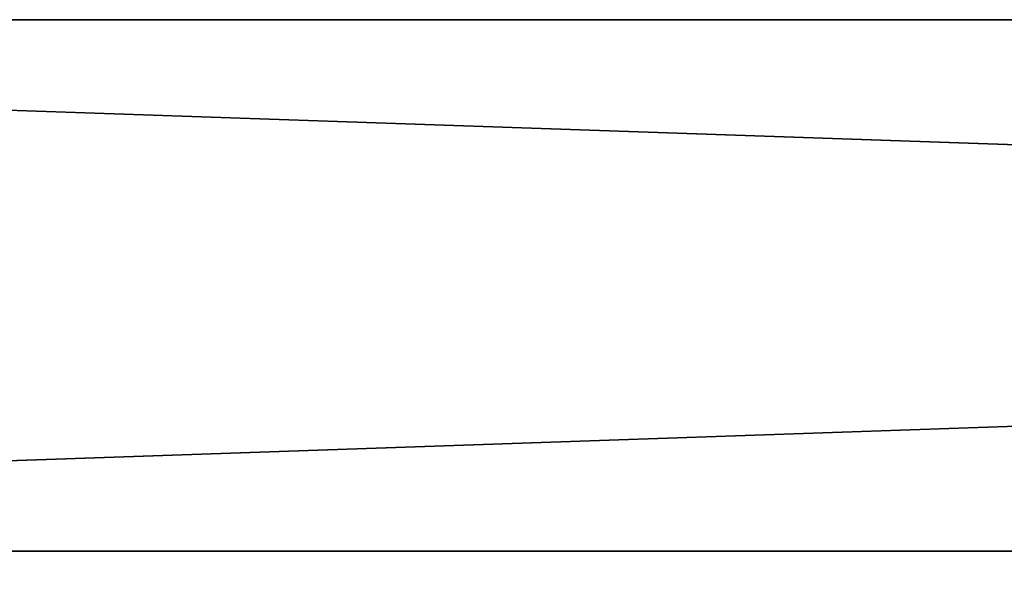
# Model space of a CAD drawing. Extents: x -200 to 200, y -831 to 754.
# Tile 234 of 256: x -105 to -85, y 681 to 693. Entities that reach past the tile are written whole.
import ezdxf

# ---------------------------------------------------------------- set-up
doc = ezdxf.new("R2010")
doc.units = 0
doc.header["$LTSCALE"] = 5.599365
doc.layers.add('15', color=7, linetype='CONTINUOUS')
doc.layers.add('16', color=7, linetype='CONTINUOUS')

msp = doc.modelspace()

# ---------------------------------------------------------------- linework, layer by layer
at = {"layer": '15', "color": 7, "linetype": 'CONTINUOUS'}
for points in [[(160, 682, -11), (160, 671), (-160, 682, -11), (160, 682, -11)], [(160, 671), (160, 682, 11), (-160, 671), (160, 671)], [(-160, 682, -11), (160, 671), (-160, 671), (-160, 682, -11)], [(160, 682, 11), (-160, 682, 11), (-160, 671), (160, 682, 11)]]:
    msp.add_3dface(points, dxfattribs=at)
at = {"layer": '16', "color": 7, "linetype": 'CONTINUOUS'}
for points in [[(160, 682, 11), (160, 693), (-160, 682, 11), (160, 682, 11)], [(160, 682, -11), (-160, 682, -11), (-160, 693), (160, 682, -11)], [(160, 693), (160, 682, -11), (-160, 693), (160, 693)], [(160, 693), (-160, 693), (-160, 682, 11), (160, 693)]]:
    msp.add_3dface(points, dxfattribs=at)

doc.saveas('drawing.dxf')
